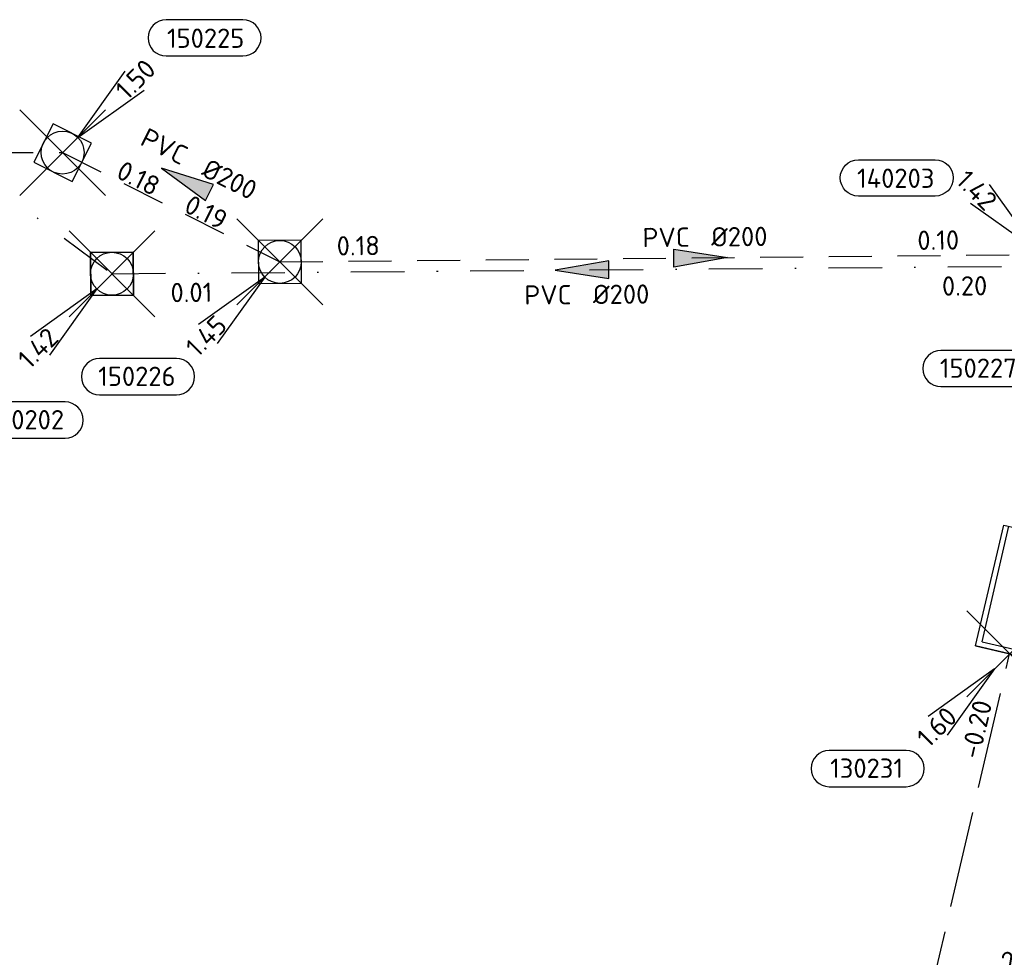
# Model space of a CAD drawing. Header units: metres. Extents: x 153343 to 157271, y 461673 to 467005.
# Tile 153 of 191: x 154079 to 154148, y 466646 to 466711. Entities that reach past the tile are written whole.
import ezdxf
from ezdxf.enums import TextEntityAlignment as Align

# ---------------------------------------------------------------- set-up
doc = ezdxf.new("R2010")
doc.units = ezdxf.units.M
doc.header["$LTSCALE"] = 0.75
doc.header["$PDMODE"] = 3
doc.header["$PDSIZE"] = 3
for name, pattern in [('RI-HWA_BETON', [11.4, 9, -2.4]), ('RI-HWA_PVC', [6.4, 4, -2.4]), ('RI-VWA_PVC', [11, 5, -3, 0, -3])]:
    doc.linetypes.add(name, pattern=pattern)
doc.layers.get('0').update_dxf_attribs({"lineweight": 25})
doc.layers.get('defpoints').update_dxf_attribs({"lineweight": 25})
for name, color, linetype in [('B-OI-RI-HWA_PUTNUMMER-S @ 0.75', 151, 'Continuous'), ('B-OI-RI-HWA_TRANSPORTLEIDING_BETON_800-G', 151, 'RI-HWA_BETON'), ('B-OI-RI-HWA_TRANSPORTLEIDING_PVC_200-G', 151, 'RI-HWA_PVC'), ('B-OI-RI-VWA_PUTNUMMER-S @ 0.75', 33, 'Continuous'), ('B-OI-RI-VWA_TRANSPORTLEIDING_PVC_200-G', 33, 'RI-VWA_PVC')]:
    doc.layers.add(name, color=color, linetype=linetype)
for name, color, linetype, lineweight in [('B-OI-RI-HWA_RIOOLPUT_INSPECTIEPUT-S', 151, 'Continuous', 25), ('B-OI-RI-HWA_STROOMRICHTING-S @ 0.75', 151, 'Continuous', 25), ('B-OI-RI-HWA_UITSTROOMBAK-S @ 0.75', 151, 'Continuous', 25), ('B-OI-RI-VWA_RIOOLPUT_INSPECTIEPUT_BETON-S', 33, 'Continuous', 25), ('B-OI-RI-VWA_STROOMRICHTING-S @ 0.75', 33, 'Continuous', 25)]:
    doc.layers.add(name, color=color, linetype=linetype, lineweight=lineweight)
doc.layers.add('inspectieput', color=7, linetype='Continuous', plot=False)
doc.layers.add('rwa lozingpunt_frontmuur', color=7, linetype='Continuous', plot=False)
doc.styles.add('NLCS-ISO', font='isocpeur.ttf')

# ---------------------------------------------------------------- blocks, each defined once
blk = doc.blocks.new('*U2410')
at = {"ltscale": 0.1}
blk.add_hatch(color=256, dxfattribs=at).paths.add_polyline_path([(2.5, 0), (-2.5, -0.833), (-2.5, 0.833)])
at = {"ltscale": 0.1, "flags": 128}
blk.add_lwpolyline([(2.5, 0), (-2.5, -0.833), (-2.5, 0.833)], close=True, dxfattribs=at)
at = {"ltscale": 0.1, "style": 'NLCS-ISO'}
for tag, p in [('MAT', (-1, 0.5)), ('BOBL', (-29.891, 0))]:
    blk.add_attdef(tag, text='', height=1.8, dxfattribs=at).set_placement(p, align=Align.BOTTOM_RIGHT)
for tag, p in [('DIA', (1, 0.5)), ('BOBR', (20.225, -0.006))]:
    blk.add_attdef(tag, text='', height=1.8, dxfattribs=at).set_placement(p, align=Align.BOTTOM_LEFT)
at = {"layer": 'defpoints', "ltscale": 0.1, "style": 'NLCS-ISO', "flags": 1}
blk.add_attdef('JVA', text='', height=1.8, dxfattribs=at).set_placement((0, -1), align=Align.TOP_CENTER)
blk = doc.blocks.new('*U2413')
at = {"ltscale": 0.1}
blk.add_hatch(color=256, dxfattribs=at).paths.add_polyline_path([(-2.5, 0), (2.5, -0.833), (2.5, 0.833)])
at = {"ltscale": 0.1, "flags": 128}
blk.add_lwpolyline([(-2.5, 0), (2.5, -0.833), (2.5, 0.833)], close=True, dxfattribs=at)
at = {"ltscale": 0.1, "style": 'NLCS-ISO'}
for tag, p in [('MAT', (-1, 0.5)), ('BOBL', (-1.998, -3.24))]:
    blk.add_attdef(tag, text='', height=1.8, dxfattribs=at).set_placement(p, align=Align.BOTTOM_RIGHT)
for tag, p in [('DIA', (1, 0.5)), ('BOBR', (1.052, -3.241))]:
    blk.add_attdef(tag, text='', height=1.8, dxfattribs=at).set_placement(p, align=Align.BOTTOM_LEFT)
at = {"layer": 'defpoints', "ltscale": 0.1, "style": 'NLCS-ISO', "flags": 1}
blk.add_attdef('JVA', text='', height=1.8, dxfattribs=at).set_placement((0, -1), align=Align.TOP_CENTER)
blk = doc.blocks.new('*U2197')
at = {"ltscale": 0.1}
blk.add_hatch(color=256, dxfattribs=at).paths.add_polyline_path([(-2.5, 0), (2.5, -0.833), (2.5, 0.833)])
at = {"ltscale": 0.1, "flags": 128}
blk.add_lwpolyline([(-2.5, 0), (2.5, -0.833), (2.5, 0.833)], close=True, dxfattribs=at)
at = {"ltscale": 0.1, "style": 'NLCS-ISO'}
for tag, p in [('BOBL', (-34.49, -3.24)), ('MAT', (-1, -3.74))]:
    blk.add_attdef(tag, text='', height=1.8, dxfattribs=at).set_placement(p, align=Align.BOTTOM_RIGHT)
for tag, p in [('BOBR', (33.544, -3.225)), ('DIA', (1, -3.74))]:
    blk.add_attdef(tag, text='', height=1.8, dxfattribs=at).set_placement(p, align=Align.BOTTOM_LEFT)
at = {"layer": 'defpoints', "ltscale": 0.1, "style": 'NLCS-ISO', "flags": 1}
blk.add_attdef('JVA', text='', height=1.8, dxfattribs=at).set_placement((0, -1), align=Align.TOP_CENTER)
blk = doc.blocks.new('*U385')
at = {"ltscale": 0.1}
blk.add_hatch(color=256, dxfattribs=at).paths.add_polyline_path([(-2.5, 0), (2.5, -0.833), (2.5, 0.833)])
at = {"ltscale": 0.1, "flags": 128}
blk.add_lwpolyline([(-2.5, 0), (2.5, -0.833), (2.5, 0.833)], close=True, dxfattribs=at)
at = {"ltscale": 0.1, "style": 'NLCS-ISO'}
for tag, p in [('MAT', (-1, 0.5)), ('BOBL', (-36.962, 0))]:
    blk.add_attdef(tag, text='', height=1.8, dxfattribs=at).set_placement(p, align=Align.BOTTOM_RIGHT)
for tag, p in [('DIA', (1, 0.5)), ('BOBR', (36.016, -0.017))]:
    blk.add_attdef(tag, text='', height=1.8, dxfattribs=at).set_placement(p, align=Align.BOTTOM_LEFT)
at = {"layer": 'defpoints', "ltscale": 0.1, "style": 'NLCS-ISO', "flags": 1}
blk.add_attdef('JVA', text='', height=1.8, dxfattribs=at).set_placement((0, -1), align=Align.TOP_CENTER)
blk = doc.blocks.new('*U435')
for q in [(-9.143, -2.866), (-8.09, -5.134)]:
    blk.add_line((-1.814, -0.842), q)
blk.add_lwpolyline([(-16.81, -12.391), (-9.652, -12.391, 1), (-9.652, -9.007), (-16.81, -9.007, 1)], format="xyb", close=True)
at = {"ltscale": 0.1, "style": 'NLCS-ISO'}
blk.add_attdef('PUTHGT', text='', height=1.8, rotation=24.90182, dxfattribs=at).set_placement((-10.843, -5.065), align=Align.MIDDLE_LEFT)
blk.add_attdef('PUTNR', text='', height=1.8, dxfattribs=at).set_placement((-13.333, -8.867), align=Align.MIDDLE_CENTER)
blk = doc.blocks.new('*U241')
for q in [(-7.601, -5.834), (-5.834, -7.601)]:
    blk.add_line((-1.414, -1.414), q)
blk.add_lwpolyline([(-16.81, -12.391), (-9.652, -12.391, 1), (-9.652, -9.007), (-16.81, -9.007, 1)], format="xyb", close=True)
at = {"ltscale": 0.1, "style": 'NLCS-ISO'}
blk.add_attdef('PUTHGT', text='', height=1.8, rotation=45, dxfattribs=at).set_placement((-8.443, -8.482), align=Align.MIDDLE_LEFT)
blk.add_attdef('PUTNR', text='', height=1.8, dxfattribs=at).set_placement((-13.333, -8.867), align=Align.MIDDLE_CENTER)
blk = doc.blocks.new('B-SRI-PUT_HWA-SO')
at = {"lineweight": -3, "flags": 128}
blk.add_lwpolyline([(-2, -2), (2, -2), (2, 2), (-2, 2)], close=True, dxfattribs=at)
at = {"lineweight": -3}
blk.add_circle((0, 0), 2, dxfattribs=at)
blk = doc.blocks.new('*U246')
for q in [(5.834, 7.601), (7.601, 5.834)]:
    blk.add_line((1.414, 1.414), q)
blk.add_lwpolyline([(16.81, 12.391), (9.652, 12.391, 1), (9.652, 9.007), (16.81, 9.007, 1)], format="xyb", close=True)
at = {"ltscale": 0.1, "style": 'NLCS-ISO'}
blk.add_attdef('PUTHGT', text='', height=1.8, rotation=45, dxfattribs=at).set_placement((5.388, 5.428), align=Align.MIDDLE_LEFT)
blk.add_attdef('PUTNR', text='', height=1.8, dxfattribs=at).set_placement((13.333, 10.667), align=Align.MIDDLE_CENTER)
blk = doc.blocks.new('*U258')
for q in [(-5.834, 7.601), (-7.601, 5.834)]:
    blk.add_line((-1.414, 1.414), q)
blk.add_lwpolyline([(-18.058, 9.909), (-10.9, 9.909, -1), (-10.9, 6.524), (-18.058, 6.524, -1)], format="xyb", close=True)
at = {"ltscale": 0.1, "style": 'NLCS-ISO'}
blk.add_attdef('PUTNR', text='', height=1.8, dxfattribs=at).set_placement((-14.581, 8.184), align=Align.MIDDLE_CENTER)
blk.add_attdef('PUTHGT', text='', height=1.8, rotation=315, dxfattribs=at).set_placement((-8.443, 8.482), align=Align.MIDDLE_LEFT)
blk = doc.blocks.new('*U259')
for q in [(-7.601, -5.834), (-5.834, -7.601)]:
    blk.add_line((-1.414, -1.414), q)
blk.add_lwpolyline([(-11.531, -15.332), (-4.373, -15.332, 1), (-4.373, -11.947), (-11.531, -11.947, 1)], format="xyb", close=True)
at = {"ltscale": 0.1, "style": 'NLCS-ISO'}
blk.add_attdef('PUTHGT', text='', height=1.8, rotation=45, dxfattribs=at).set_placement((-8.443, -8.482), align=Align.MIDDLE_LEFT)
blk.add_attdef('PUTNR', text='', height=1.8, dxfattribs=at).set_placement((-8.054, -11.807), align=Align.MIDDLE_CENTER)
blk = doc.blocks.new('SRI-UITSTROOMBAK-SO')
at = {"color": 7}
for p, q in [((-3.25, 11.559), (3.25, 11.559)), ((-3.25, 0), (-3.25, 11.559)), ((-2.75, 0.5), (-2.75, 11.559)), ((2.75, 0.5), (2.75, 11.559)), ((3.25, 0), (3.25, 11.559)), ((-3.25, 0), (3.25, 0)), ((-2.75, 0.5), (2.75, 0.5))]:
    blk.add_line(p, q, dxfattribs=at)
at = {"flags": 128}
blk.add_lwpolyline([(-3.25, 11.559), (3.25, 11.559), (3.25, 0), (-3.25, 0)], close=True, dxfattribs=at)
blk = doc.blocks.new('B-SRI-PUT_VWA-SO')
at = {"flags": 128}
blk.add_lwpolyline([(-2, 2), (2, 2), (2, -2), (-2, -2)], close=True, dxfattribs=at)
at = {"lineweight": -3, "flags": 128}
blk.add_lwpolyline([(2, -2), (2, 2), (-2, 2), (-2, -2)], close=True, dxfattribs=at)
at = {"lineweight": -3}
blk.add_circle((0, 0), 2, dxfattribs=at)

msp = doc.modelspace()

# ---------------------------------------------------------------- linework, layer by layer
at = {"layer": 'B-OI-RI-HWA_TRANSPORTLEIDING_BETON_800-G', "transparency": 33554610}
msp.add_line((154132.9, 466599.23), (154148.61, 466666.88), dxfattribs=at)
at = {"layer": 'B-OI-RI-HWA_TRANSPORTLEIDING_PVC_200-G', "transparency": 33554610}
for p, q in [((154024.54, 466702.12), (154082.39, 466701.92)), ((154082.39, 466701.92), (154097.58, 466694.28)), ((154097.58, 466694.28), (154156.42, 466694.85))]:
    msp.add_line(p, q, dxfattribs=at)
at = {"layer": 'B-OI-RI-VWA_TRANSPORTLEIDING_PVC_200-G', "transparency": 33554610}
for p, q in [((154075.8, 466700.94), (154085.84, 466693.45)), ((154085.84, 466693.45), (154151.58, 466693.99))]:
    msp.add_line(p, q, dxfattribs=at)
at = {"layer": 'inspectieput', "color": 0, "transparency": 33554610}
for p in [(154082.39, 466701.92), (154097.58, 466694.28), (154085.84, 466693.45)]:
    msp.add_point(p, dxfattribs=at)
at = {"layer": 'inspectieput'}
for p in [(154082.39, 466701.92), (154082.39, 466701.92), (154097.58, 466694.28), (154097.58, 466694.28), (154085.84, 466693.45), (154085.84, 466693.45)]:
    msp.add_point(p, dxfattribs=at)
at = {"layer": 'rwa lozingpunt_frontmuur', "color": 0, "transparency": 33554610}
msp.add_point((154148.61, 466666.88), dxfattribs=at)

# ---------------------------------------------------------------- block references
at = {"layer": 'B-OI-RI-HWA_PUTNUMMER-S @ 0.75', "color": 0, "transparency": 33554610, "xscale": 0.75, "yscale": 0.75, "zscale": 0.75}
msp.add_blockref('*U246', (154082.39, 466701.92), dxfattribs=at).add_auto_attribs({'PUTNR': '150225', 'PUTHGT': '1.50'})
at = {"layer": 'B-OI-RI-HWA_PUTNUMMER-S @ 0.75', "color": 0, "transparency": 33554610}
ref = msp.add_blockref('*U241', (154097.58, 466694.28), dxfattribs=dict(at, xscale=0.75, yscale=0.75, zscale=0.75))
ref.add_attrib('PUTNR', '150226', dxfattribs={"layer": '0', "ltscale": 0.1, "height": 1.35, "style": 'NLCS-ISO'}).set_placement((154087.58, 466686.28), align=Align.MIDDLE_CENTER)
ref.add_attrib('PUTHGT', '1.45', dxfattribs={"layer": '0', "ltscale": 0.1, "height": 1.35, "rotation": 45, "style": 'NLCS-ISO'}).set_placement((154091.343, 466688.014), align=Align.MIDDLE_LEFT)
ref = msp.add_blockref('*U241', (154156.42, 466694.85), dxfattribs=dict(at, xscale=0.75, yscale=0.75, zscale=0.75))
ref.add_attrib('PUTNR', '150227', dxfattribs={"layer": '0', "ltscale": 0.1, "height": 1.35, "style": 'NLCS-ISO'}).set_placement((154146.42, 466686.85), align=Align.MIDDLE_CENTER)
ref.add_attrib('PUTHGT', '1.42', dxfattribs={"layer": '0', "ltscale": 0.1, "height": 1.35, "rotation": 45, "style": 'NLCS-ISO'}).set_placement((154150.183, 466688.584), align=Align.MIDDLE_LEFT)
ref = msp.add_blockref('*U241', (154148.61, 466666.88), dxfattribs=dict(at, xscale=0.75, yscale=0.75, zscale=0.75))
ref.add_attrib('PUTNR', '130231', dxfattribs={"layer": '0', "ltscale": 0.1, "height": 1.35, "style": 'NLCS-ISO'}).set_placement((154138.61, 466658.88), align=Align.MIDDLE_CENTER)
ref.add_attrib('PUTHGT', '1.60', dxfattribs={"layer": '0', "ltscale": 0.1, "height": 1.35, "rotation": 45, "style": 'NLCS-ISO'}).set_placement((154142.469, 466660.709), align=Align.MIDDLE_LEFT)
ref = msp.add_blockref('*U435', (154156.3, 466649), dxfattribs=dict(at, xscale=0.75, yscale=0.75, zscale=0.75))
ref.add_attrib('PUTNR', '170210', dxfattribs={"layer": '0', "ltscale": 0.1, "height": 1.35, "style": 'NLCS-ISO'}).set_placement((154146.3, 466641), align=Align.MIDDLE_CENTER)
ref.add_attrib('PUTHGT', '2.20', dxfattribs={"layer": '0', "ltscale": 0.1, "height": 1.35, "rotation": 24.90182, "style": 'NLCS-ISO'}).set_placement((154148.167, 466645.202), align=Align.MIDDLE_LEFT)
at = {"layer": 'B-OI-RI-HWA_RIOOLPUT_INSPECTIEPUT-S', "transparency": 33554610, "xscale": 0.75, "yscale": 0.75, "zscale": 0.75}
for p, rotation in [((154082.39, 466701.92), 333.299319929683), ((154082.39, 466701.92), 333.299319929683), ((154082.39, 466701.92), 333.299319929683), ((154097.58, 466694.28), 0.5550233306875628), ((154097.58, 466694.28), 0.5550233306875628), ((154097.58, 466694.28), 0.5550233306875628)]:
    msp.add_blockref('B-SRI-PUT_HWA-SO', p, dxfattribs=dict(at, rotation=rotation))
at = {"layer": 'B-OI-RI-HWA_STROOMRICHTING-S @ 0.75', "color": 0, "transparency": 33554610, "xscale": 0.75, "yscale": 0.75, "zscale": 0.75}
for name, p, rotation, values in [('*U2413', (154090.986, 466699.983), 333.299319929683, {'MAT': 'PVC', 'DIA': '%%c200', 'BOBL': '0.18', 'BOBR': '0.19'}), ('*U2410', (154127, 466694.565), 0.5550233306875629, {'MAT': 'PVC', 'DIA': '%%c200', 'BOBL': '0.18', 'BOBR': '0.10'}), ('*U385', (154140.755, 466633.055), 76.92623348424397, {'MAT': 'BT', 'DIA': '%%c800', 'BOBL': '-0.30', 'BOBR': '-0.20'})]:
    msp.add_blockref(name, p, dxfattribs=dict(at, rotation=rotation)).add_auto_attribs(values)
at = {"layer": 'B-OI-RI-HWA_UITSTROOMBAK-S @ 0.75', "color": 0, "transparency": 33554610, "xscale": 0.75, "yscale": 0.75, "zscale": 0.75, "rotation": 346.9262334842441}
msp.add_blockref('SRI-UITSTROOMBAK-SO', (154148.61, 466666.88), dxfattribs=at)
at = {"layer": 'B-OI-RI-VWA_PUTNUMMER-S @ 0.75', "color": 0, "transparency": 33554610, "xscale": 0.75, "yscale": 0.75, "zscale": 0.75}
msp.add_blockref('*U258', (154151.58, 466693.99), dxfattribs=at).add_auto_attribs({'PUTNR': '140203', 'PUTHGT': '1.42'})
at = {"layer": 'B-OI-RI-VWA_PUTNUMMER-S @ 0.75', "color": 0, "transparency": 33554610}
ref = msp.add_blockref('*U259', (154085.84, 466693.45), dxfattribs=dict(at, xscale=0.75, yscale=0.75, zscale=0.75))
ref.add_attrib('PUTNR', '140202', dxfattribs={"layer": '0', "ltscale": 0.1, "height": 1.35, "style": 'NLCS-ISO'}).set_placement((154079.799, 466683.245), align=Align.MIDDLE_CENTER)
ref.add_attrib('PUTHGT', '1.42', dxfattribs={"layer": '0', "ltscale": 0.1, "height": 1.35, "rotation": 45, "style": 'NLCS-ISO'}).set_placement((154079.603, 466687.184), align=Align.MIDDLE_LEFT)
at = {"layer": 'B-OI-RI-VWA_RIOOLPUT_INSPECTIEPUT_BETON-S', "transparency": 33554610, "xscale": 0.75, "yscale": 0.75, "zscale": 0.75, "rotation": 0.4706270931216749}
msp.add_blockref('B-SRI-PUT_VWA-SO', (154085.84, 466693.45), dxfattribs=at)
at = {"layer": 'B-OI-RI-VWA_STROOMRICHTING-S @ 0.75', "color": 0, "transparency": 33554610, "xscale": 0.75, "yscale": 0.75, "zscale": 0.75, "rotation": 0.4706270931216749}
msp.add_blockref('*U2197', (154118.71, 466693.72), dxfattribs=at).add_auto_attribs({'MAT': 'PVC', 'DIA': '%%c200', 'BOBL': '0.01', 'BOBR': '0.20'})

doc.saveas('drawing.dxf')
